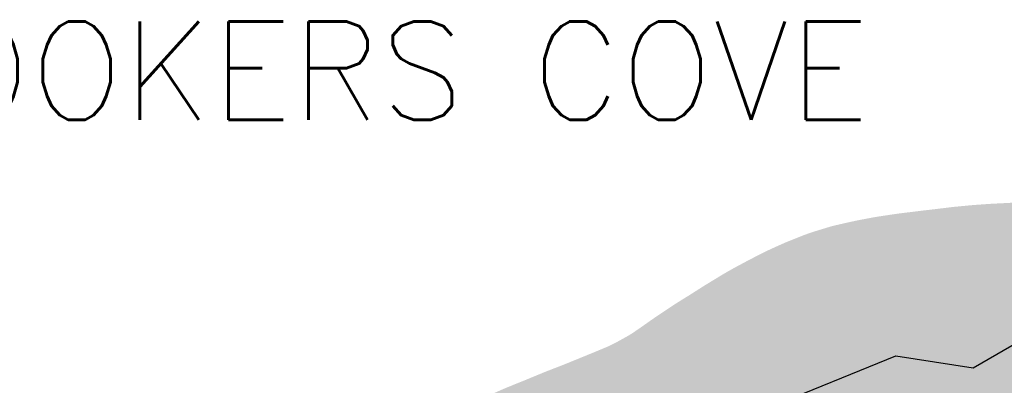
# Model space of a CAD drawing. Header units: feet. Extents: x 18803 to 104580, y -6601 to 116448.
# Tile 71 of 102: x 60157 to 62800, y 87274 to 88256. Entities that reach past the tile are written whole.
import ezdxf

# ---------------------------------------------------------------- set-up
doc = ezdxf.new("R2010")
doc.units = ezdxf.units.FT
doc.header["$LTSCALE"] = 100
doc.header["$MEASUREMENT"] = 0
for name, color, linetype in [('ELPC BOLD TITLE SHEET', 3, 'Continuous'), ('ELRP', 253, 'Continuous'), ('ITTW', 253, 'Continuous')]:
    doc.layers.add(name, color=color, linetype=linetype)
doc.styles.add('L2640', font='simplex.shx', dxfattribs={"height": 264})

msp = doc.modelspace()

# ---------------------------------------------------------------- linework, layer by layer
at = {"layer": 'ELPC BOLD TITLE SHEET', "const_width": 1000}
msp.add_lwpolyline([(63300.90731102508, 87419.32020261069), (63272.51569554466, 87404.0826910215), (63271.35834158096, 87403.50455314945), (63258.77420394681, 87397.67265932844), (63230.16884878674, 87385.04398444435), (63229.93527976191, 87384.9424222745), (63213.60936355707, 87377.95153659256), (63213.42891212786, 87377.87336369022), (63195.80378761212, 87370.14960112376), (63167.00173454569, 87356.5254429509), (63166.33061429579, 87356.19495194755), (63151.83201719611, 87348.76929077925), (63125.27023109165, 87334.83111650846), (63110.20040921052, 87327.15296242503), (63110.11981140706, 87327.11207680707), (63079.9694775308, 87311.88436579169), (63079.94814775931, 87311.87362978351), (63079.92689921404, 87311.86291024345), (63067.95468262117, 87305.84381103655), (63067.45765848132, 87305.60048453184), (63049.76445530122, 87297.16942405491), (63031.80568065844, 87289.19646181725), (63025.65037247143, 87286.62391290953), (63024.81741768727, 87286.2920418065), (63010.43875746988, 87280.84012708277), (62997.86825293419, 87276.80683019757), (62996.06041058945, 87276.29800448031), (62978.22695342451, 87271.96743665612), (62974.50106477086, 87271.28445459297), (62972.52751199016, 87270.99776184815), (62971.32973786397, 87270.86880356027), (62929.26926363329, 87267.12033572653), (62918.68083178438, 87266.54146733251), (62918.13803031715, 87266.51680651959), (62893.54960220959, 87265.62661832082), (62893.21514294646, 87265.61636650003), (62887.87068931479, 87265.4822026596), (62846.51516194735, 87264.99694213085), (62845.64372492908, 87264.97461573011), (62834.82914986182, 87264.54736776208), (62822.17566455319, 87263.82847978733), (62822.11179615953, 87263.82478877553), (62809.67157178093, 87263.0936963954), (62797.50472781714, 87262.67080435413), (62796.68323421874, 87262.62805578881), (62757.48583451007, 87259.86314536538), (62716.98635786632, 87256.03361169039), (62716.50356609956, 87255.98418062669), (62715.55220390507, 87255.87931317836), (62690.33789885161, 87252.77473376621), (62690.30768824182, 87252.77106054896), (62690.27746245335, 87252.7673544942), (62672.2075774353, 87250.5796137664), (62672.0390470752, 87250.55970507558), (62646.75360516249, 87247.64708784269), (62638.1520500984, 87246.62301343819), (62638.03945260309, 87246.60937573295), (62608.63608727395, 87242.98739688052), (62608.5893088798, 87242.98167631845), (62587.2662507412, 87240.39307659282), (62572.47948619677, 87238.35004824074), (62541.62790991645, 87233.73874821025), (62541.60972552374, 87233.73601005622), (62541.59158911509, 87233.733292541), (62539.3360619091, 87233.39279994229), (62538.45412436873, 87233.2437001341), (62508.79616847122, 87227.6894566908), (62491.16788299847, 87223.98227064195), (62490.65317985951, 87223.8687188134), (62466.44778685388, 87218.27781478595), (62441.39796955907, 87210.63170428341), (62439.44522543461, 87209.9466376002), (62408.887383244, 87197.79145992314), (62394.06025375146, 87191.25226011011), (62393.6211973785, 87191.05396521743), (62376.32298963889, 87183.05644475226), (62347.61581754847, 87168.32890210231), (62347.21083712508, 87168.11662668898), (62316.36881520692, 87151.60367861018), (62303.31765137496, 87144.24318056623), (62302.68459575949, 87143.873543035), (62285.5063406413, 87133.49482699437), (62261.24467894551, 87118.70208668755), (62260.91338225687, 87118.49639520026), (62243.70002224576, 87107.61529356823), (62221.51733616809, 87093.43583113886), (62202.66283410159, 87081.814934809), (62185.88361444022, 87071.2657736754), (62185.38724010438, 87070.9449748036), (62160.65795320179, 87054.52092339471), (62142.40568608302, 87042.16118442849), (62142.08591167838, 87041.94082344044), (62123.25709750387, 87028.73806274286), (62123.25206144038, 87028.73452867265), (62123.24718399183, 87028.73110771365), (62102.77995141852, 87014.3643530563), (62084.3189541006, 87001.80357755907), (62084.03655901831, 87001.61423780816), (62061.54614108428, 86986.75589975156), (62042.69965433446, 86975.4953937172), (62042.09080813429, 86975.14356581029), (62018.2113887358, 86961.80567081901), (61997.79282702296, 86950.48333983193), (61997.30274807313, 86950.21913402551), (61975.42724788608, 86938.75849716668), (61949.72609370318, 86926.19939354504), (61948.90524178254, 86925.81760785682), (61931.48173166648, 86918.11672903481), (61901.60375289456, 86905.72048339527), (61901.59355256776, 86905.71624333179), (61901.58333019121, 86905.7119994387), (61887.42696647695, 86899.823789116), (61853.79855439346, 86886.01602851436), (61853.64592750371, 86885.953952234), (61841.72378732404, 86881.15110888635), (61841.6137259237, 86881.10646526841), (61803.91782910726, 86865.71131721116), (61803.69169629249, 86865.62021355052), (61795.59297183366, 86862.40201055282), (61755.21462430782, 86846.80418457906), (61749.22731140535, 86844.37645705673), (61699.28082086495, 86823.712144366), (61699.15810222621, 86823.66250507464), (61699.1215265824, 86823.64774169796), (61657.3296296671, 86806.81467643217), (61652.03548465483, 86804.59787112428), (61651.47645418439, 86804.35602173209), (61614.32292833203, 86787.76091376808), (61605.57221205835, 86783.51292622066), (61604.10180730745, 86782.73915633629), (61591.53300248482, 86775.59476223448), (61591.52165035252, 86775.5883204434), (61591.51032022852, 86775.58188381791), (61570.72235273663, 86763.79244187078)], dxfattribs=at)
at = {"layer": 'ELRP'}
for p, q in [((62716.49016845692, 87321.40194471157), (62955.1419847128, 87459.27685197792)), ((61848.71450725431, 87084.97544353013), (62508.48476969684, 87353.54317621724)), ((62508.48476969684, 87353.54317621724), (62716.49016845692, 87321.40194471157))]:
    msp.add_line(p, q, dxfattribs=at)

# ---------------------------------------------------------------- texts
at = {"layer": 'ITTW', "style": 'L2640'}
msp.add_text('BROOKERS COVE', height=264, dxfattribs=at).set_placement((59461.13298503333, 87987.37315581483))

doc.saveas('drawing.dxf')
